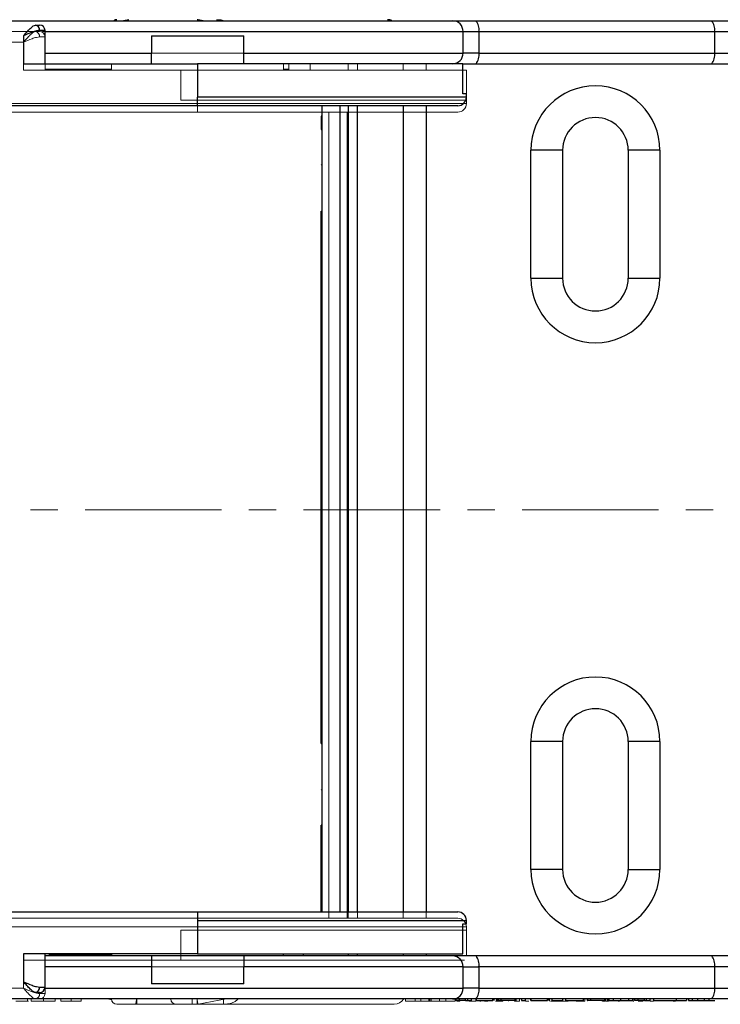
# Model space of a CAD drawing. Header units: millimetres. Extents: x 8853 to 11418, y 45 to 1005.
# Tile 173 of 256: x 10817 to 10882, y 263 to 355. Entities that reach past the tile are written whole.
import ezdxf

# ---------------------------------------------------------------- set-up
doc = ezdxf.new("R2010")
doc.units = ezdxf.units.MM
doc.linetypes.add('CENTERX2', pattern=[20.32, 12.7, -2.54, 2.54, -2.54])

msp = doc.modelspace()

# ---------------------------------------------------------------- linework, layer by layer
at = {"color": 7, "linetype": 'Continuous', "lineweight": 25}
for p, q in [((10827.172, 354.763), (10826.684, 354.671)), ((10833.608, 354.763), (10833.6, 354.728)), ((10834.095, 354.671), (10833.608, 354.763)), ((10857.271, 354.671), (10859.458, 354.671)), ((10859.458, 354.671), (10881.374, 354.671)), ((10819.376, 353.771), (10818.867, 353.771)), ((10819.376, 350.671), (10819.376, 353.771)), ((10819.376, 353.671), (10858.259, 353.671)), ((10858.259, 351.671), (10858.259, 353.671)), ((10858.259, 353.671), (10859.717, 353.671)), ((10859.717, 353.671), (10859.717, 351.671)), ((10859.717, 353.671), (10881.633, 353.671)), ((10881.633, 353.671), (10881.633, 351.671)), ((10881.633, 353.671), (10887.562, 353.671)), ((10817.376, 353.271), (10817.376, 350.671)), ((10829.262, 353.271), (10837.862, 353.271)), ((10829.262, 353.271), (10829.262, 351.671)), ((10837.862, 351.671), (10837.862, 353.271)), ((10819.376, 351.671), (10829.262, 351.671)), ((10837.862, 351.671), (10858.259, 351.671)), ((10859.717, 351.671), (10858.259, 351.671)), ((10859.717, 351.671), (10881.633, 351.671)), ((10881.633, 351.671), (10887.562, 351.671)), ((10817.376, 350.671), (10833.562, 350.671)), ((10833.562, 350.671), (10833.562, 347.571)), ((10858.24, 350.671), (10833.562, 350.671)), ((10858.24, 350.671), (10859.458, 350.671)), ((10858.24, 347.871), (10858.24, 350.671)), ((10859.458, 350.671), (10881.374, 350.671)), ((10833.562, 346.771), (10833.562, 347.571)), ((10858.562, 347.571), (10833.562, 347.571)), ((10858.562, 347.871), (10858.24, 347.871)), ((10858.562, 347.571), (10858.562, 347.871)), ((10833.562, 346.771), (10809.91, 346.771)), ((10845.12, 346.771), (10845.12, 271.771)), ((10846.82, 271.771), (10846.82, 346.771)), ((10847.562, 346.771), (10847.562, 271.771)), ((10848.441, 271.771), (10848.441, 346.771)), ((10852.683, 346.771), (10852.683, 271.771)), ((10854.805, 346.771), (10854.805, 271.771)), ((10845.07, 345.721), (10845.07, 344.556)), ((10845.07, 344.556), (10845.12, 344.556)), ((10864.562, 330.721), (10864.562, 342.621)), ((10867.512, 342.621), (10864.562, 342.621)), ((10867.512, 342.621), (10867.512, 330.721)), ((10873.612, 342.621), (10873.612, 330.721)), ((10876.562, 342.621), (10873.612, 342.621)), ((10876.562, 342.621), (10876.562, 330.721)), ((10845.07, 287.42), (10845.07, 336.972)), ((10845.07, 336.972), (10845.12, 336.972)), ((10864.562, 330.721), (10867.512, 330.721)), ((10873.612, 330.721), (10876.562, 330.721)), ((10845.07, 287.42), (10845.12, 287.42)), ((10864.562, 275.721), (10864.562, 287.621)), ((10867.512, 287.621), (10864.562, 287.621)), ((10867.512, 287.621), (10867.512, 275.721)), ((10876.562, 287.621), (10873.612, 287.621)), ((10873.612, 287.621), (10873.612, 275.721)), ((10876.562, 287.621), (10876.562, 275.721)), ((10845.07, 274.103), (10845.07, 279.837)), ((10845.12, 279.837), (10845.07, 279.837)), ((10867.512, 275.721), (10864.562, 275.721)), ((10873.612, 275.721), (10876.562, 275.721)), ((10845.07, 271.771), (10845.07, 274.103)), ((10815.424, 271.771), (10833.562, 271.771)), ((10833.562, 271.771), (10833.562, 270.971)), ((10833.562, 270.971), (10833.562, 267.871)), ((10833.562, 270.971), (10858.562, 270.971)), ((10858.24, 270.671), (10858.562, 270.671)), ((10858.24, 267.871), (10858.24, 270.671)), ((10858.562, 270.671), (10858.562, 270.971)), ((10833.562, 267.871), (10817.376, 267.871)), ((10817.376, 267.871), (10817.376, 265.271)), ((10819.376, 264.771), (10819.376, 267.871)), ((10829.262, 267.671), (10819.376, 267.671)), ((10819.755, 267.871), (10819.755, 267.671)), ((10825.562, 267.771), (10819.755, 267.771)), ((10825.562, 267.871), (10825.562, 267.671)), ((10837.862, 267.671), (10829.262, 267.671)), ((10833.562, 267.871), (10858.24, 267.871)), ((10857.271, 267.671), (10837.862, 267.671)), ((10841.562, 267.671), (10841.562, 267.871)), ((10843.403, 267.671), (10843.403, 267.871)), ((10847.562, 267.871), (10847.562, 267.671)), ((10848.441, 267.671), (10848.441, 267.871)), ((10852.683, 267.871), (10852.683, 267.671)), ((10854.805, 267.871), (10854.805, 267.671)), ((10859.458, 267.671), (10857.271, 267.671)), ((10881.374, 267.671), (10859.458, 267.671)), ((10829.262, 266.671), (10819.376, 266.671)), ((10829.262, 266.671), (10829.262, 265.071)), ((10837.862, 265.071), (10837.862, 266.671)), ((10858.259, 266.671), (10837.862, 266.671)), ((10858.259, 264.671), (10858.259, 266.671)), ((10858.259, 266.671), (10859.717, 266.671)), ((10859.717, 266.671), (10859.717, 264.671)), ((10881.633, 266.671), (10859.717, 266.671)), ((10881.633, 266.671), (10881.633, 264.671)), ((10887.562, 266.671), (10881.633, 266.671)), ((10818.867, 264.771), (10819.376, 264.771)), ((10837.862, 265.071), (10829.262, 265.071)), ((10819.366, 264.671), (10858.259, 264.671)), ((10859.717, 264.671), (10858.259, 264.671)), ((10859.717, 264.671), (10881.633, 264.671)), ((10881.633, 264.671), (10887.562, 264.671)), ((10857.271, 263.671), (10809.562, 263.671)), ((10859.458, 263.671), (10857.271, 263.671)), ((10857.567, 263.671), (10857.567, 263.521)), ((10857.567, 263.671), (10857.567, 263.521)), ((10857.879, 263.521), (10857.567, 263.521)), ((10857.879, 263.671), (10857.879, 263.521)), ((10858.491, 263.521), (10858.491, 263.671)), ((10858.657, 263.671), (10858.657, 263.521)), ((10858.657, 263.521), (10859.003, 263.521)), ((10859.003, 263.671), (10859.003, 263.521)), ((10859.439, 263.671), (10859.439, 263.521)), ((10881.374, 263.671), (10859.458, 263.671)), ((10859.471, 263.671), (10859.471, 263.521)), ((10861.021, 263.521), (10861.021, 263.671)), ((10861.149, 263.521), (10861.149, 263.671)), ((10861.467, 263.671), (10861.467, 263.521)), ((10861.467, 263.521), (10861.524, 263.521)), ((10861.524, 263.671), (10861.524, 263.521)), ((10861.777, 263.521), (10861.524, 263.521)), ((10861.777, 263.671), (10861.777, 263.521)), ((10863.076, 263.521), (10861.777, 263.521)), ((10863.076, 263.671), (10863.076, 263.521)), ((10863.198, 263.521), (10863.198, 263.671)), ((10863.675, 263.671), (10863.675, 263.521)), ((10863.675, 263.521), (10864.041, 263.521)), ((10864.041, 263.671), (10864.041, 263.521)), ((10864.511, 263.671), (10864.511, 263.521)), ((10864.543, 263.671), (10864.543, 263.521)), ((10866.092, 263.521), (10866.092, 263.671)), ((10866.22, 263.521), (10866.22, 263.671)), ((10866.502, 263.671), (10866.502, 263.521)), ((10866.502, 263.521), (10867.487, 263.521)), ((10867.487, 263.671), (10867.487, 263.521)), ((10867.775, 263.671), (10867.775, 263.521)), ((10867.775, 263.521), (10869.465, 263.521)), ((10869.465, 263.521), (10869.465, 263.671)), ((10869.782, 263.671), (10869.782, 263.521)), ((10869.782, 263.521), (10869.839, 263.521)), ((10869.839, 263.671), (10869.839, 263.521)), ((10870.092, 263.521), (10869.839, 263.521)), ((10870.092, 263.671), (10870.092, 263.521)), ((10871.391, 263.521), (10870.092, 263.521)), ((10871.391, 263.671), (10871.391, 263.521)), ((10871.514, 263.521), (10871.514, 263.671)), ((10871.675, 263.671), (10871.675, 263.521)), ((10871.675, 263.521), (10871.795, 263.521)), ((10871.795, 263.671), (10871.795, 263.521)), ((10871.795, 263.521), (10872.206, 263.521)), ((10872.206, 263.671), (10872.206, 263.521)), ((10872.89, 263.671), (10872.89, 263.521)), ((10873.622, 263.671), (10873.622, 263.521)), ((10873.622, 263.521), (10873.998, 263.521)), ((10873.998, 263.671), (10873.998, 263.521)), ((10873.998, 263.521), (10874.07, 263.521)), ((10874.07, 263.521), (10874.07, 263.671)), ((10874.197, 263.671), (10874.197, 263.521)), ((10874.197, 263.671), (10874.197, 263.521)), ((10874.509, 263.521), (10874.197, 263.521)), ((10874.509, 263.671), (10874.509, 263.521)), ((10875.122, 263.521), (10875.122, 263.671)), ((10875.287, 263.671), (10875.287, 263.521)), ((10875.287, 263.521), (10875.633, 263.521)), ((10875.633, 263.671), (10875.633, 263.521)), ((10876.002, 263.521), (10876.002, 263.671)), ((10876.002, 263.521), (10878.072, 263.521)), ((10878.072, 263.671), (10878.072, 263.521)), ((10878.072, 263.521), (10879.045, 263.521)), ((10879.045, 263.671), (10879.045, 263.521)), ((10879.204, 263.671), (10879.204, 263.521)), ((10879.204, 263.521), (10879.558, 263.521)), ((10879.558, 263.671), (10879.558, 263.521)), ((10880.066, 263.671), (10880.066, 263.521)), ((10880.681, 263.671), (10880.681, 263.521)), ((10880.681, 263.521), (10881.097, 263.521)), ((10881.097, 263.671), (10881.097, 263.521))]:
    msp.add_line(p, q, dxfattribs=at)
at = {"color": 7, "linetype": 'Continuous', "lineweight": 15}
for p, q in [((10857.271, 354.671), (10859.458, 354.671)), ((10859.458, 354.671), (10881.374, 354.671)), ((10818.495, 353.671), (10777.562, 353.671)), ((10819.134, 353.671), (10858.259, 353.671)), ((10858.259, 351.671), (10858.259, 353.671)), ((10858.259, 353.671), (10859.717, 353.671)), ((10859.717, 353.671), (10859.717, 351.671)), ((10859.717, 353.671), (10881.633, 353.671)), ((10777.562, 352.671), (10817.376, 352.671)), ((10817.376, 352.671), (10817.376, 350.071)), ((10819.376, 353.171), (10818.867, 353.171)), ((10819.376, 350.071), (10819.376, 353.171)), ((10819.376, 351.671), (10829.262, 351.671)), ((10829.262, 351.671), (10837.862, 351.671)), ((10837.862, 351.671), (10858.259, 351.671)), ((10859.717, 351.671), (10858.259, 351.671)), ((10859.717, 351.671), (10881.633, 351.671)), ((10817.376, 350.071), (10832, 350.071)), ((10819.376, 350.671), (10829.262, 350.671)), ((10819.376, 350.171), (10825.562, 350.171)), ((10819.855, 350.171), (10819.855, 350.071)), ((10825.562, 350.671), (10825.562, 350.071)), ((10832, 350.071), (10832, 347.271)), ((10858.561, 350.071), (10832, 350.071)), ((10837.862, 350.671), (10857.271, 350.671)), ((10841.562, 350.071), (10841.562, 350.671)), ((10841.562, 350.171), (10842.041, 350.171)), ((10842.041, 350.671), (10842.041, 350.071)), ((10844.041, 350.071), (10844.041, 350.671)), ((10847.562, 350.671), (10847.562, 350.071)), ((10848.441, 350.071), (10848.441, 350.671)), ((10852.683, 350.671), (10852.683, 350.071)), ((10854.805, 350.671), (10854.805, 350.071)), ((10857.271, 350.671), (10859.458, 350.671)), ((10858.561, 347.268), (10858.561, 350.071)), ((10859.458, 350.671), (10881.374, 350.671)), ((10832, 347.271), (10858.24, 347.271)), ((10833.562, 347.271), (10833.562, 346.971)), ((10858.562, 347.271), (10858.24, 347.271)), ((10858.562, 346.971), (10858.562, 347.275)), ((10833.562, 346.971), (10793.747, 346.971)), ((10833.562, 346.171), (10833.562, 346.971)), ((10858.562, 346.971), (10833.562, 346.971)), ((10833.562, 346.171), (10809.91, 346.171)), ((10845.758, 346.171), (10845.758, 271.171)), ((10847.458, 271.171), (10847.458, 346.171)), ((10847.562, 346.171), (10847.562, 271.171)), ((10848.441, 271.171), (10848.441, 346.171)), ((10852.683, 346.171), (10852.683, 271.171)), ((10854.805, 346.171), (10854.805, 271.171)), ((10864.562, 330.721), (10864.562, 342.621)), ((10867.512, 342.621), (10864.562, 342.621)), ((10867.512, 342.621), (10867.512, 330.721)), ((10873.612, 342.621), (10873.612, 330.721)), ((10876.562, 342.621), (10873.612, 342.621)), ((10876.562, 342.621), (10876.562, 330.721)), ((10864.562, 330.721), (10867.512, 330.721)), ((10873.612, 330.721), (10876.562, 330.721)), ((10864.562, 275.721), (10864.562, 287.621)), ((10867.512, 287.621), (10864.562, 287.621)), ((10867.512, 287.621), (10867.512, 275.721)), ((10876.562, 287.621), (10873.612, 287.621)), ((10873.612, 287.621), (10873.612, 275.721)), ((10876.562, 287.621), (10876.562, 275.721)), ((10867.512, 275.721), (10864.562, 275.721)), ((10873.612, 275.721), (10876.562, 275.721)), ((10815.374, 271.171), (10833.562, 271.171)), ((10833.562, 270.371), (10833.562, 271.171)), ((10793.747, 270.371), (10833.562, 270.371)), ((10833.562, 270.371), (10833.562, 270.071)), ((10833.562, 270.371), (10858.562, 270.371)), ((10858.562, 270.068), (10858.562, 270.371)), ((10832, 270.071), (10832, 267.271)), ((10858.24, 270.071), (10832, 270.071)), ((10858.24, 270.071), (10858.562, 270.071)), ((10858.561, 267.671), (10858.561, 270.075)), ((10859.458, 267.671), (10858.501, 267.671)), ((10881.374, 267.671), (10859.458, 267.671)), ((10817.376, 267.271), (10817.376, 264.671)), ((10832, 267.271), (10817.376, 267.271)), ((10819.376, 264.171), (10819.376, 267.271)), ((10829.262, 266.671), (10819.376, 266.671)), ((10837.862, 266.671), (10829.262, 266.671)), ((10832, 267.271), (10858.38, 267.271)), ((10858.259, 266.671), (10837.862, 266.671)), ((10858.259, 264.671), (10858.259, 266.671)), ((10858.259, 266.671), (10859.717, 266.671)), ((10859.717, 266.671), (10859.717, 264.671)), ((10881.633, 266.671), (10859.717, 266.671)), ((10817.376, 264.671), (10777.562, 264.671)), ((10818.867, 264.171), (10819.376, 264.171)), ((10819.376, 264.671), (10858.259, 264.671)), ((10859.717, 264.671), (10858.259, 264.671)), ((10859.717, 264.671), (10881.633, 264.671)), ((10777.562, 263.671), (10818.495, 263.671)), ((10817.706, 263.471), (10817.848, 263.471)), ((10817.75, 263.671), (10817.75, 263.471)), ((10818.082, 263.671), (10818.082, 263.471)), ((10819.236, 263.471), (10819.236, 263.671)), ((10857.271, 263.671), (10819.243, 263.671)), ((10820.325, 263.671), (10820.325, 263.471)), ((10820.836, 263.671), (10820.836, 263.471)), ((10821.799, 263.471), (10821.799, 263.671)), ((10822.721, 263.671), (10822.721, 263.471)), ((10825.188, 263.671), (10825.576, 263.599)), ((10833.072, 263.171), (10833.072, 263.671)), ((10833.072, 263.171), (10835.967, 263.171)), ((10833.608, 263.18), (10836.229, 263.671)), ((10835.967, 263.671), (10835.967, 263.171)), ((10852.9, 263.671), (10852.9, 263.471)), ((10852.9, 263.471), (10853.782, 263.471)), ((10853.782, 263.671), (10853.782, 263.471)), ((10853.782, 263.471), (10854.325, 263.471)), ((10854.325, 263.671), (10854.325, 263.471)), ((10854.325, 263.471), (10855.056, 263.471)), ((10855.056, 263.671), (10855.056, 263.471)), ((10855.166, 263.671), (10855.166, 263.471)), ((10855.299, 263.671), (10855.299, 263.471)), ((10855.299, 263.471), (10856.056, 263.471)), ((10856.056, 263.471), (10856.056, 263.671)), ((10856.056, 263.471), (10856.641, 263.471)), ((10856.641, 263.671), (10856.641, 263.471)), ((10856.641, 263.471), (10857.522, 263.471)), ((10859.458, 263.671), (10857.271, 263.671)), ((10857.522, 263.671), (10857.522, 263.471)), ((10857.567, 263.671), (10857.567, 263.521)), ((10857.567, 263.671), (10857.567, 263.521)), ((10857.879, 263.521), (10857.567, 263.521)), ((10857.674, 263.521), (10857.674, 263.471)), ((10857.879, 263.671), (10857.879, 263.521)), ((10857.941, 263.521), (10857.941, 263.471)), ((10858.491, 263.521), (10858.491, 263.671)), ((10858.657, 263.671), (10858.657, 263.521)), ((10858.657, 263.521), (10859.003, 263.521)), ((10858.83, 263.471), (10858.83, 263.521)), ((10859.003, 263.671), (10859.003, 263.521)), ((10859.439, 263.671), (10859.439, 263.521)), ((10881.374, 263.671), (10859.458, 263.671)), ((10859.471, 263.671), (10859.471, 263.521)), ((10859.917, 263.521), (10859.917, 263.471)), ((10860.248, 263.521), (10860.248, 263.471)), ((10861.021, 263.521), (10861.021, 263.671)), ((10861.149, 263.521), (10861.149, 263.671)), ((10861.261, 263.471), (10861.35, 263.471)), ((10861.35, 263.671), (10861.35, 263.471)), ((10861.467, 263.671), (10861.467, 263.521)), ((10861.467, 263.521), (10861.524, 263.521)), ((10861.505, 263.521), (10861.505, 263.471)), ((10861.505, 263.471), (10861.953, 263.471)), ((10861.524, 263.671), (10861.524, 263.521)), ((10861.777, 263.521), (10861.524, 263.521)), ((10861.777, 263.671), (10861.777, 263.521)), ((10863.076, 263.521), (10861.777, 263.521)), ((10861.953, 263.521), (10861.953, 263.471)), ((10862.492, 263.521), (10862.492, 263.471)), ((10863.047, 263.471), (10863.047, 263.521)), ((10863.047, 263.471), (10863.496, 263.471)), ((10863.076, 263.671), (10863.076, 263.521)), ((10863.198, 263.521), (10863.198, 263.671)), ((10863.496, 263.671), (10863.496, 263.471)), ((10863.675, 263.671), (10863.675, 263.521)), ((10863.675, 263.521), (10864.041, 263.521)), ((10864.041, 263.671), (10864.041, 263.521)), ((10864.052, 263.671), (10864.052, 263.471)), ((10864.511, 263.671), (10864.511, 263.521)), ((10864.543, 263.671), (10864.543, 263.521)), ((10865.206, 263.471), (10865.206, 263.521)), ((10866.092, 263.521), (10866.092, 263.671)), ((10866.22, 263.521), (10866.22, 263.671)), ((10866.295, 263.671), (10866.295, 263.471)), ((10866.368, 263.471), (10866.851, 263.471)), ((10866.502, 263.671), (10866.502, 263.521)), ((10866.502, 263.521), (10867.487, 263.521)), ((10866.851, 263.471), (10866.851, 263.521)), ((10866.851, 263.471), (10867.3, 263.471)), ((10867.3, 263.521), (10867.3, 263.471)), ((10867.3, 263.471), (10867.825, 263.471)), ((10867.487, 263.671), (10867.487, 263.521)), ((10867.775, 263.671), (10867.775, 263.521)), ((10867.775, 263.521), (10869.465, 263.521)), ((10867.855, 263.521), (10867.855, 263.471)), ((10867.855, 263.471), (10868.016, 263.471)), ((10868.016, 263.521), (10868.016, 263.471)), ((10869.465, 263.521), (10869.465, 263.671)), ((10869.583, 263.671), (10869.583, 263.471)), ((10869.782, 263.671), (10869.782, 263.521)), ((10869.782, 263.521), (10869.839, 263.521)), ((10869.839, 263.671), (10869.839, 263.521)), ((10870.092, 263.521), (10869.839, 263.521)), ((10870.092, 263.671), (10870.092, 263.521)), ((10871.391, 263.521), (10870.092, 263.521)), ((10871.176, 263.521), (10871.176, 263.471)), ((10871.232, 263.521), (10871.232, 263.471)), ((10871.232, 263.471), (10871.441, 263.471)), ((10871.391, 263.671), (10871.391, 263.521)), ((10871.514, 263.521), (10871.514, 263.671)), ((10871.675, 263.671), (10871.675, 263.521)), ((10871.675, 263.521), (10871.795, 263.521)), ((10871.775, 263.521), (10871.775, 263.471)), ((10871.795, 263.671), (10871.795, 263.521)), ((10871.795, 263.521), (10872.206, 263.521)), ((10872.206, 263.671), (10872.206, 263.521)), ((10872.663, 263.471), (10872.663, 263.521)), ((10872.663, 263.471), (10872.79, 263.471)), ((10872.89, 263.671), (10872.89, 263.521)), ((10873.622, 263.671), (10873.622, 263.521)), ((10873.622, 263.521), (10873.998, 263.521)), ((10873.75, 263.521), (10873.75, 263.471)), ((10873.998, 263.671), (10873.998, 263.521)), ((10873.998, 263.521), (10874.07, 263.521)), ((10874.07, 263.521), (10874.07, 263.671)), ((10874.082, 263.671), (10874.082, 263.471)), ((10874.082, 263.471), (10874.133, 263.471)), ((10874.197, 263.671), (10874.197, 263.521)), ((10874.197, 263.671), (10874.197, 263.521)), ((10874.509, 263.521), (10874.197, 263.521)), ((10874.509, 263.671), (10874.509, 263.521)), ((10875.122, 263.521), (10875.122, 263.671)), ((10875.287, 263.671), (10875.287, 263.521)), ((10875.287, 263.521), (10875.633, 263.521)), ((10875.633, 263.671), (10875.633, 263.521)), ((10876.002, 263.521), (10876.002, 263.671)), ((10876.002, 263.521), (10878.072, 263.521)), ((10876.325, 263.521), (10876.325, 263.471)), ((10876.836, 263.521), (10876.836, 263.471)), ((10877.799, 263.471), (10877.799, 263.521)), ((10877.799, 263.471), (10877.998, 263.471)), ((10878.072, 263.671), (10878.072, 263.521)), ((10878.072, 263.521), (10879.045, 263.521)), ((10878.721, 263.521), (10878.721, 263.471)), ((10879.045, 263.671), (10879.045, 263.521)), ((10879.204, 263.671), (10879.204, 263.521)), ((10879.204, 263.521), (10879.558, 263.521)), ((10879.558, 263.671), (10879.558, 263.521))]:
    msp.add_line(p, q, dxfattribs=at)
at = {"color": 1, "linetype": 'CENTERX2', "lineweight": 13}
msp.add_line((11242.199, 309.171), (10571.259, 309.171), dxfattribs=at)
at = {"color": 7, "linetype": 'Continuous', "lineweight": 25, "flags": 128}
for points in [[(10845.07, 341.296), (10845.089, 341.276), (10845.12, 341.263)], [(10845.07, 283.096), (10845.089, 283.117), (10845.12, 283.13)]]:
    msp.add_lwpolyline(points, dxfattribs=at)
at = {"color": 7, "linetype": 'Continuous', "lineweight": 25}
for centre, radius, start, end in [((10826.062, 354.271), 0.5, 90, 125.27887), ((10833.515, 354.271), 0.5, 79.38034, 90), ((10851.218, 353.771), 1, 65.7621, 90), ((10857.265, 353.677), 0.994, 359.65247, 89.6482), ((10858.557, 353.905), 1.183, 348.63095, 40.39069), ((10880.472, 353.905), 1.183, 348.63095, 40.39069), ((10818.42, 353.827), 0.451, 352.91865, 80.4798), ((10818.876, 353.771), 0.5, 0, 90), ((10857.265, 351.665), 0.994, 270.3518, 0.34753), ((10858.557, 351.438), 1.183, 319.60931, 11.36905), ((10880.472, 351.438), 1.183, 319.60931, 11.36905), ((10870.562, 342.621), 6, 0, 180), ((10857.762, 347.571), 0.8, 270, 0), ((10845.57, 345.721), 0.5, 154.15807, 180), ((10870.562, 342.621), 3.05, 0, 180), ((10870.562, 330.721), 6, 180, 0), ((10870.562, 330.721), 3.05, 180, 0), ((10870.562, 287.621), 6, 0, 180), ((10870.562, 287.621), 3.05, 0, 180), ((10870.562, 275.721), 6, 180, 0), ((10870.562, 275.721), 3.05, 180, 0), ((10857.762, 270.971), 0.8, 0, 90), ((10857.265, 266.677), 0.994, 359.65247, 89.6482), ((10858.557, 266.905), 1.183, 348.63095, 40.39069), ((10880.472, 266.905), 1.183, 348.63095, 40.39069), ((10818.42, 264.716), 0.451, 279.5202, 7.08135), ((10818.876, 264.771), 0.5, 270, 0), ((10857.265, 264.665), 0.994, 270.3518, 0.34753), ((10858.557, 264.438), 1.183, 319.60931, 11.36905), ((10880.472, 264.438), 1.183, 319.60931, 11.36905)]:
    msp.add_arc(centre, radius, start, end, dxfattribs=at)
at = {"color": 7, "linetype": 'Continuous', "lineweight": 15}
for centre, radius, start, end in [((10857.265, 353.677), 0.994, 359.65247, 89.6482), ((10858.557, 353.905), 1.183, 348.63095, 40.39069), ((10818.42, 353.227), 0.451, 352.91865, 80.4798), ((10818.876, 353.171), 0.5, 0, 90), ((10857.265, 351.665), 0.994, 270.3518, 0.34753), ((10858.557, 351.438), 1.183, 319.60931, 11.36905), ((10870.562, 342.621), 6, 0, 180), ((10857.762, 346.971), 0.8, 270, 0), ((10870.562, 342.621), 3.05, 0, 180), ((10870.562, 330.721), 6, 180, 0), ((10870.562, 330.721), 3.05, 180, 0), ((10870.562, 287.621), 6, 0, 180), ((10870.562, 287.621), 3.05, 0, 180), ((10870.562, 275.721), 6, 180, 0), ((10870.562, 275.721), 3.05, 180, 0), ((10857.762, 270.371), 0.8, 0, 90), ((10858.557, 266.905), 1.183, 348.63095, 40.39069), ((10857.251, 266.672), 1.007, 359.956, 36.49633), ((10818.42, 264.116), 0.451, 279.5202, 7.08135), ((10818.876, 264.171), 0.5, 270, 0), ((10857.265, 264.665), 0.994, 270.3518, 0.34753), ((10858.557, 264.438), 1.183, 319.60931, 11.36905), ((10826.062, 263.671), 0.5, 180, 270), ((10807.728, 263.546), 20.177, 358.93505, 0.35495), ((10831.572, 263.671), 0.5, 180, 270), ((10853.689, 263.546), 20.177, 179.64505, 181.06495), ((10833.515, 263.671), 0.5, 270, 280.61966), ((10851.855, 264.171), 1, 270, 329.31685)]:
    msp.add_arc(centre, radius, start, end, dxfattribs=at)
at = {"color": 7, "linetype": 'Continuous', "lineweight": 25}
msp.add_ellipse((10846.07, 274.103), major_axis=(1, 0), ratio=0.466308, start_param=2.824032, end_param=3.141593, dxfattribs=at)
at = {"color": 7, "linetype": 'Continuous', "lineweight": 15}
for points, knots in [([(10809.562, 354.671), (10809.635, 354.671), (10809.786, 354.671), (10811.029, 354.671), (10813.066, 354.671), (10815.917, 354.671), (10819.417, 354.671), (10823.352, 354.671), (10827.488, 354.671), (10831.704, 354.671), (10836, 354.671), (10840.362, 354.671), (10844.634, 354.671), (10848.565, 354.671), (10851.927, 354.671), (10854.537, 354.671), (10856.393, 354.671), (10856.983, 354.671), (10857.271, 354.671)], [0, 0, 0, 0, 0.059601, 0.121983, 0.186388, 0.251844, 0.316954, 0.380718, 0.441799, 0.500077, 0.558989, 0.621006, 0.685287, 0.750615, 0.815914, 0.879786, 0.94138, 1, 1, 1, 1]), ([(10817.376, 352.671), (10817.483, 352.794), (10817.694, 353.039), (10818.004, 353.369), (10818.283, 353.619), (10818.427, 353.654), (10818.495, 353.671)], [0, 0, 0, 0, 0.2515188, 0.5017844, 0.7656323, 1, 1, 1, 1]), ([(10818.867, 353.171), (10818.772, 353.161), (10818.563, 353.14), (10818.064, 352.968), (10817.646, 352.788), (10817.376, 352.671)], [0, 0, 0, 0, 0.227067, 0.501595, 1, 1, 1, 1]), ([(10829.262, 351.671), (10829.262, 351.542), (10829.262, 351.346), (10829.262, 351.113), (10829.262, 350.92), (10829.261, 350.775), (10829.262, 350.686), (10829.262, 350.676), (10829.262, 350.671)], [0, 0, 0, 0, 0.243585, 0.370293, 0.500041, 0.718536, 0.851503, 1, 1, 1, 1]), ([(10837.862, 351.671), (10837.862, 351.542), (10837.862, 351.346), (10837.862, 351.114), (10837.862, 350.92), (10837.863, 350.775), (10837.862, 350.686), (10837.862, 350.676), (10837.862, 350.671)], [0, 0, 0, 0, 0.243378, 0.369967, 0.499586, 0.71828, 0.851368, 1, 1, 1, 1]), ([(10857.762, 346.171), (10857.684, 346.171), (10857.523, 346.171), (10856.406, 346.171), (10855.088, 346.171), (10853.424, 346.171), (10850.796, 346.171), (10847.559, 346.171), (10844.713, 346.171), (10841.804, 346.171), (10838.078, 346.171), (10835.038, 346.171), (10833.562, 346.171)], [0, 0, 0, 0, 0.116478, 0.239932, 0.304301, 0.368684, 0.5, 0.631316, 0.695685, 0.760068, 0.883522, 1, 1, 1, 1]), ([(10833.562, 271.171), (10835.038, 271.171), (10838.078, 271.171), (10841.804, 271.171), (10844.713, 271.171), (10847.559, 271.171), (10850.796, 271.171), (10853.424, 271.171), (10855.088, 271.171), (10856.406, 271.171), (10857.523, 271.171), (10857.684, 271.171), (10857.762, 271.171)], [0, 0, 0, 0, 0.116478, 0.239932, 0.304301, 0.368684, 0.5, 0.631316, 0.695685, 0.760068, 0.883522, 1, 1, 1, 1]), ([(10829.262, 267.271), (10829.262, 267.256), (10829.262, 267.19), (10829.262, 266.994), (10829.262, 266.799), (10829.262, 266.671)], [0, 0, 0, 0, 0.094782, 0.404529, 1, 1, 1, 1]), ([(10837.862, 266.671), (10837.862, 266.799), (10837.862, 266.994), (10837.862, 267.19), (10837.862, 267.256), (10837.862, 267.271)], [0, 0, 0, 0, 0.595467, 0.905216, 1, 1, 1, 1]), ([(10817.376, 264.671), (10817.646, 264.555), (10818.064, 264.374), (10818.563, 264.203), (10818.772, 264.181), (10818.867, 264.171)], [0, 0, 0, 0, 0.498405, 0.772925, 1, 1, 1, 1]), ([(10818.495, 263.671), (10818.427, 263.688), (10818.283, 263.724), (10818.004, 263.974), (10817.694, 264.304), (10817.483, 264.549), (10817.376, 264.671)], [0, 0, 0, 0, 0.234359, 0.498216, 0.748481, 1, 1, 1, 1]), ([(10816.663, 263.471), (10816.799, 263.471), (10817.045, 263.471), (10817.364, 263.471), (10817.591, 263.471), (10817.714, 263.471), (10817.74, 263.471), (10817.75, 263.471)], [0, 0, 0, 0, 0.2483792, 0.4510276, 0.6537324, 0.857674, 1, 1, 1, 1]), ([(10818.082, 263.471), (10818.095, 263.471), (10818.121, 263.471), (10818.348, 263.471), (10818.649, 263.471), (10818.959, 263.471), (10819.16, 263.471), (10819.236, 263.471)], [0, 0, 0, 0, 0.228572, 0.459007, 0.660095, 0.870765, 1, 1, 1, 1]), ([(10819.236, 263.471), (10819.372, 263.471), (10819.623, 263.471), (10819.946, 263.471), (10820.178, 263.471), (10820.293, 263.471), (10820.317, 263.471), (10820.325, 263.471)], [0, 0, 0, 0, 0.249595, 0.46063, 0.671469, 0.886859, 1, 1, 1, 1]), ([(10820.836, 263.471), (10820.839, 263.471), (10820.846, 263.471), (10820.948, 263.471), (10821.153, 263.471), (10821.406, 263.471), (10821.632, 263.471), (10821.774, 263.471), (10821.799, 263.471)], [0, 0, 0, 0, 0.230985, 0.464973, 0.609952, 0.754605, 0.955682, 1, 1, 1, 1]), ([(10821.799, 263.471), (10821.935, 263.471), (10822.157, 263.471), (10822.43, 263.471), (10822.609, 263.471), (10822.712, 263.471), (10822.718, 263.471), (10822.721, 263.471)], [0, 0, 0, 0, 0.257051, 0.4188059, 0.5813296, 0.7801411, 1, 1, 1, 1]), ([(10826.062, 263.171), (10826.161, 263.171), (10826.314, 263.171), (10827.243, 263.171), (10828.203, 263.171), (10829.396, 263.171), (10831.131, 263.171), (10832.576, 263.171), (10833.515, 263.171)], [0, 0, 0, 0, 0.239542, 0.368416, 0.5, 0.631584, 0.760458, 1, 1, 1, 1]), ([(10827.809, 263.18), (10827.811, 263.186), (10827.814, 263.197), (10827.826, 263.258), (10827.84, 263.333), (10827.86, 263.433), (10827.883, 263.555), (10827.897, 263.63), (10827.905, 263.671)], [0, 0, 0, 0, 0.24166, 0.368694, 0.499829, 0.705384, 0.84166, 1, 1, 1, 1]), ([(10833.512, 263.671), (10833.52, 263.63), (10833.534, 263.555), (10833.557, 263.433), (10833.577, 263.333), (10833.591, 263.258), (10833.603, 263.197), (10833.606, 263.186), (10833.608, 263.18)], [0, 0, 0, 0, 0.158364, 0.294648, 0.500171, 0.631321, 0.75836, 1, 1, 1, 1]), ([(10837.332, 263.671), (10837.282, 263.62), (10837.168, 263.503), (10836.881, 263.336), (10836.472, 263.198), (10836.136, 263.18), (10835.967, 263.171)], [0, 0, 0, 0, 0.140761, 0.322076, 0.659839, 1, 1, 1, 1]), ([(10835.967, 263.171), (10837.056, 263.171), (10839.274, 263.171), (10842.342, 263.171), (10845.152, 263.171), (10847.566, 263.171), (10849.496, 263.171), (10850.865, 263.171), (10851.703, 263.171), (10851.805, 263.171), (10851.855, 263.171)], [0, 0, 0, 0, 0.119843, 0.244, 0.371208, 0.5, 0.628792, 0.756, 0.880157, 1, 1, 1, 1]), ([(10855.056, 263.471), (10855.065, 263.471), (10855.084, 263.471), (10855.111, 263.471), (10855.134, 263.471), (10855.153, 263.471), (10855.162, 263.471), (10855.166, 263.471)], [0, 0, 0, 0, 0.249998, 0.499996, 0.75, 0.874999, 1, 1, 1, 1]), ([(10855.166, 263.471), (10855.175, 263.471), (10855.193, 263.471), (10855.225, 263.471), (10855.26, 263.471), (10855.286, 263.471), (10855.299, 263.471)], [0, 0, 0, 0, 0.209513, 0.419031, 0.709515, 1, 1, 1, 1]), ([(10857.941, 263.471), (10857.903, 263.471), (10857.825, 263.471), (10857.743, 263.471), (10857.692, 263.471), (10857.676, 263.471), (10857.674, 263.471), (10857.674, 263.471)], [0, 0, 0, 0, 0.228036, 0.461347, 0.689746, 0.923403, 1, 1, 1, 1]), ([(10858.491, 263.521), (10858.458, 263.521), (10858.392, 263.521), (10858.269, 263.521), (10858.148, 263.521), (10858.044, 263.521), (10857.962, 263.521), (10857.928, 263.521), (10857.91, 263.521), (10857.902, 263.521), (10857.896, 263.521), (10857.892, 263.521), (10857.889, 263.521), (10857.887, 263.521), (10857.885, 263.521), (10857.883, 263.521), (10857.882, 263.521), (10857.881, 263.521), (10857.88, 263.521), (10857.879, 263.521), (10857.879, 263.521)], [0, 0, 0, 0, 0.109177, 0.218957, 0.351314, 0.453069, 0.554678, 0.69302, 0.73039, 0.767757, 0.805121, 0.842483, 0.861163, 0.879843, 0.898522, 0.917202, 0.935882, 0.954561, 0.973241, 1, 1, 1, 1]), ([(10858.491, 263.521), (10858.52, 263.521), (10858.577, 263.521), (10858.649, 263.521), (10858.661, 263.521), (10858.659, 263.521), (10858.657, 263.521)], [0, 0, 0, 0, 0.10007, 0.199297, 0.461327, 1, 1, 1, 1]), ([(10858.83, 263.471), (10858.967, 263.471), (10859.18, 263.471), (10859.36, 263.471), (10859.424, 263.471)], [0, 0, 0, 0, 0.646154, 1, 1, 1, 1]), ([(10859.471, 263.521), (10859.493, 263.521), (10859.535, 263.521), (10859.687, 263.521), (10859.895, 263.521), (10860.127, 263.521), (10860.383, 263.521), (10860.636, 263.521), (10860.845, 263.521), (10860.97, 263.521), (10861.029, 263.521), (10861.016, 263.521), (10861.014, 263.521)], [0, 0, 0, 0, 0.124898, 0.250837, 0.3495, 0.448348, 0.54637, 0.663723, 0.770727, 0.870381, 0.976947, 1, 1, 1, 1]), ([(10859.808, 263.471), (10859.833, 263.471), (10859.894, 263.471), (10859.909, 263.471), (10859.917, 263.471)], [0, 0, 0, 0, 0.4235543, 1, 1, 1, 1]), ([(10860.248, 263.471), (10860.336, 263.471), (10860.445, 263.471), (10860.528, 263.471), (10860.544, 263.471)], [0, 0, 0, 0, 0.804016, 1, 1, 1, 1]), ([(10861.35, 263.471), (10861.367, 263.471), (10861.401, 263.471), (10861.436, 263.471), (10861.461, 263.471), (10861.48, 263.471), (10861.494, 263.471), (10861.501, 263.471), (10861.505, 263.471)], [0, 0, 0, 0, 0.2071281, 0.4145788, 0.5606565, 0.706858, 0.8533975, 1, 1, 1, 1]), ([(10863.164, 263.521), (10863.165, 263.521), (10863.205, 263.521), (10863.195, 263.521), (10863.185, 263.521)], [0, 0, 0, 0, 0.013048, 1, 1, 1, 1]), ([(10864.052, 263.471), (10864.066, 263.471), (10864.096, 263.471), (10864.242, 263.471), (10864.356, 263.471), (10864.363, 263.471)], [0, 0, 0, 0, 0.48338, 0.970698, 1, 1, 1, 1]), ([(10864.543, 263.521), (10864.564, 263.521), (10864.606, 263.521), (10864.758, 263.521), (10864.967, 263.521), (10865.198, 263.521), (10865.455, 263.521), (10865.707, 263.521), (10865.916, 263.521), (10866.041, 263.521), (10866.1, 263.521), (10866.087, 263.521), (10866.085, 263.521)], [0, 0, 0, 0, 0.124898, 0.250837, 0.3495, 0.448348, 0.54637, 0.663723, 0.770727, 0.870381, 0.976947, 1, 1, 1, 1]), ([(10868.761, 263.471), (10868.822, 263.471), (10868.945, 263.471), (10869.11, 263.471), (10869.249, 263.471), (10869.359, 263.471), (10869.471, 263.471), (10869.545, 263.471), (10869.583, 263.471)], [0, 0, 0, 0, 0.236029, 0.474761, 0.60501, 0.7357, 0.867655, 1, 1, 1, 1]), ([(10871.479, 263.521), (10871.48, 263.521), (10871.52, 263.521), (10871.51, 263.521), (10871.5, 263.521)], [0, 0, 0, 0, 0.013048, 1, 1, 1, 1]), ([(10871.775, 263.471), (10871.736, 263.471), (10871.658, 263.471), (10871.577, 263.471), (10871.526, 263.471), (10871.509, 263.471), (10871.507, 263.471), (10871.507, 263.471)], [0, 0, 0, 0, 0.228036, 0.461347, 0.689746, 0.923403, 1, 1, 1, 1]), ([(10872.206, 263.521), (10872.213, 263.521), (10872.226, 263.521), (10872.246, 263.521), (10872.262, 263.521), (10872.278, 263.521), (10872.292, 263.521), (10872.308, 263.521), (10872.321, 263.521), (10872.337, 263.521), (10872.351, 263.521), (10872.367, 263.521), (10872.38, 263.521), (10872.396, 263.521), (10872.409, 263.521), (10872.426, 263.521), (10872.439, 263.521), (10872.455, 263.521), (10872.468, 263.521), (10872.485, 263.521), (10872.498, 263.521), (10872.514, 263.521), (10872.527, 263.521), (10872.544, 263.521), (10872.557, 263.521), (10872.573, 263.521), (10872.586, 263.521), (10872.603, 263.521), (10872.616, 263.521), (10872.632, 263.521), (10872.645, 263.521), (10872.662, 263.521), (10872.678, 263.521), (10872.694, 263.521), (10872.711, 263.521), (10872.727, 263.521), (10872.743, 263.521), (10872.759, 263.521), (10872.772, 263.521), (10872.787, 263.521), (10872.809, 263.521), (10872.834, 263.521), (10872.855, 263.521), (10872.866, 263.521), (10872.877, 263.521), (10872.885, 263.521), (10872.89, 263.521)], [0, 0, 0, 0, 0.028234, 0.056468, 0.084701, 0.098818, 0.127052, 0.141169, 0.169403, 0.18352, 0.211753, 0.22587, 0.254104, 0.268221, 0.296455, 0.310572, 0.338806, 0.352922, 0.381156, 0.395273, 0.423507, 0.437624, 0.465858, 0.479974, 0.508208, 0.522325, 0.550559, 0.564676, 0.59291, 0.607027, 0.63526, 0.649377, 0.677611, 0.705845, 0.719962, 0.748196, 0.776429, 0.790546, 0.81878, 0.832897, 0.861131, 0.917601, 0.945835, 0.959952, 0.974069, 1, 1, 1, 1]), ([(10872.89, 263.521), (10872.915, 263.521), (10872.963, 263.521), (10873.062, 263.521), (10873.188, 263.521), (10873.333, 263.521), (10873.477, 263.521), (10873.574, 263.521), (10873.622, 263.521)], [0, 0, 0, 0, 0.1108676, 0.2219319, 0.4164527, 0.6109719, 0.8054859, 1, 1, 1, 1]), ([(10875.122, 263.521), (10875.089, 263.521), (10875.023, 263.521), (10874.899, 263.521), (10874.778, 263.521), (10874.674, 263.521), (10874.592, 263.521), (10874.558, 263.521), (10874.54, 263.521), (10874.533, 263.521), (10874.526, 263.521), (10874.522, 263.521), (10874.519, 263.521), (10874.517, 263.521), (10874.515, 263.521), (10874.514, 263.521), (10874.512, 263.521), (10874.511, 263.521), (10874.51, 263.521), (10874.509, 263.521), (10874.509, 263.521)], [0, 0, 0, 0, 0.109177, 0.218957, 0.351314, 0.453069, 0.554678, 0.69302, 0.73039, 0.767757, 0.805121, 0.842483, 0.861163, 0.879843, 0.898522, 0.917202, 0.935882, 0.954561, 0.973241, 1, 1, 1, 1]), ([(10874.53, 263.471), (10874.571, 263.471), (10874.702, 263.471), (10874.875, 263.471), (10874.995, 263.471)], [0, 0, 0, 0, 0.304475, 1, 1, 1, 1]), ([(10875.122, 263.521), (10875.15, 263.521), (10875.207, 263.521), (10875.279, 263.521), (10875.291, 263.521), (10875.289, 263.521), (10875.287, 263.521)], [0, 0, 0, 0, 0.10007, 0.199297, 0.461327, 1, 1, 1, 1]), ([(10875.643, 263.471), (10875.751, 263.471), (10875.866, 263.471), (10875.944, 263.471), (10875.949, 263.471)], [0, 0, 0, 0, 0.933298, 1, 1, 1, 1]), ([(10879.558, 263.521), (10879.578, 263.521), (10879.637, 263.521), (10879.737, 263.521), (10879.852, 263.521), (10879.971, 263.521), (10880.034, 263.521), (10880.066, 263.521)], [0, 0, 0, 0, 0.114077, 0.342231, 0.570385, 0.785162, 1, 1, 1, 1])]:
    msp.add_open_spline(points, degree=3, knots=knots, dxfattribs=at)
at = {"color": 7, "linetype": 'Continuous', "lineweight": 25}
for points, knots in [([(10809.562, 354.671), (10809.635, 354.671), (10809.786, 354.671), (10811.029, 354.671), (10813.066, 354.671), (10815.917, 354.671), (10819.417, 354.671), (10823.352, 354.671), (10827.488, 354.671), (10831.704, 354.671), (10836, 354.671), (10840.362, 354.671), (10844.634, 354.671), (10848.565, 354.671), (10851.927, 354.671), (10854.537, 354.671), (10856.393, 354.671), (10856.983, 354.671), (10857.271, 354.671)], [0, 0, 0, 0, 0.059601, 0.121983, 0.186388, 0.251844, 0.316954, 0.380718, 0.441799, 0.500077, 0.558989, 0.621006, 0.685287, 0.750615, 0.815914, 0.879786, 0.94138, 1, 1, 1, 1]), ([(10835.329, 354.771), (10835.5, 354.769), (10835.724, 354.766), (10835.933, 354.69), (10835.983, 354.671)], [0, 0, 0, 0, 0.761612, 1, 1, 1, 1]), ([(10881.374, 354.671), (10882.074, 354.671), (10883.513, 354.671), (10885.21, 354.671), (10886.352, 354.671), (10886.493, 354.671), (10886.562, 354.671)], [0, 0, 0, 0, 0.243185, 0.5, 0.756815, 1, 1, 1, 1]), ([(10817.376, 353.271), (10817.483, 353.394), (10817.694, 353.639), (10818.004, 353.969), (10818.283, 354.219), (10818.427, 354.254), (10818.495, 354.271)], [0, 0, 0, 0, 0.251519, 0.501784, 0.765632, 1, 1, 1, 1]), ([(10818.867, 353.771), (10818.772, 353.761), (10818.563, 353.74), (10818.064, 353.568), (10817.646, 353.388), (10817.376, 353.271)], [0, 0, 0, 0, 0.227067, 0.501595, 1, 1, 1, 1]), ([(10829.262, 350.671), (10829.262, 350.683), (10829.262, 350.705), (10829.262, 350.882), (10829.262, 351.141), (10829.262, 351.421), (10829.262, 351.603), (10829.262, 351.671)], [0, 0, 0, 0, 0.2190186, 0.4380994, 0.6553985, 0.8694237, 1, 1, 1, 1]), ([(10837.862, 350.671), (10837.862, 350.683), (10837.862, 350.705), (10837.862, 350.882), (10837.862, 351.141), (10837.862, 351.421), (10837.862, 351.603), (10837.862, 351.671)], [0, 0, 0, 0, 0.2190186, 0.4380994, 0.6553985, 0.8694237, 1, 1, 1, 1]), ([(10881.374, 350.671), (10882.073, 350.671), (10883.51, 350.671), (10884.645, 350.671), (10885.152, 350.671), (10885.621, 350.671), (10886.155, 350.671), (10886.42, 350.671), (10886.506, 350.671), (10886.55, 350.671), (10886.558, 350.671), (10886.562, 350.671)], [0, 0, 0, 0, 0.242913, 0.49944, 0.501269, 0.517474, 0.756204, 0.878037, 0.884243, 0.938823, 1, 1, 1, 1]), ([(10857.762, 346.771), (10857.684, 346.771), (10857.523, 346.771), (10856.406, 346.771), (10855.088, 346.771), (10853.424, 346.771), (10850.796, 346.771), (10847.559, 346.771), (10844.713, 346.771), (10841.804, 346.771), (10838.078, 346.771), (10835.038, 346.771), (10833.562, 346.771)], [0, 0, 0, 0, 0.116478, 0.239932, 0.304301, 0.368684, 0.5, 0.631316, 0.695685, 0.760068, 0.883522, 1, 1, 1, 1]), ([(10833.562, 271.771), (10835.038, 271.771), (10838.078, 271.771), (10841.804, 271.771), (10844.713, 271.771), (10847.559, 271.771), (10850.796, 271.771), (10853.424, 271.771), (10855.088, 271.771), (10856.406, 271.771), (10857.523, 271.771), (10857.684, 271.771), (10857.762, 271.771)], [0, 0, 0, 0, 0.116478, 0.239932, 0.304301, 0.368684, 0.5, 0.631316, 0.695685, 0.760068, 0.883522, 1, 1, 1, 1]), ([(10829.262, 267.671), (10829.262, 267.66), (10829.262, 267.637), (10829.262, 267.461), (10829.262, 267.201), (10829.262, 266.921), (10829.262, 266.74), (10829.262, 266.671)], [0, 0, 0, 0, 0.219019, 0.438099, 0.655399, 0.869424, 1, 1, 1, 1]), ([(10837.862, 267.671), (10837.862, 267.66), (10837.862, 267.637), (10837.862, 267.461), (10837.862, 267.201), (10837.862, 266.921), (10837.862, 266.74), (10837.862, 266.671)], [0, 0, 0, 0, 0.219019, 0.438099, 0.655399, 0.869424, 1, 1, 1, 1]), ([(10886.562, 267.671), (10886.494, 267.671), (10886.354, 267.671), (10885.589, 267.671), (10885.079, 267.671), (10884.596, 267.671), (10883.727, 267.671), (10882.744, 267.671), (10882.236, 267.671), (10881.891, 267.671), (10881.553, 267.671), (10881.374, 267.671)], [0, 0, 0, 0, 0.242913, 0.49944, 0.501269, 0.517474, 0.756204, 0.878037, 0.884243, 0.938823, 1, 1, 1, 1]), ([(10817.376, 265.271), (10817.646, 265.155), (10818.064, 264.974), (10818.563, 264.803), (10818.772, 264.781), (10818.867, 264.771)], [0, 0, 0, 0, 0.498405, 0.772925, 1, 1, 1, 1]), ([(10818.495, 264.271), (10818.427, 264.288), (10818.283, 264.324), (10818.004, 264.574), (10817.694, 264.904), (10817.483, 265.149), (10817.376, 265.271)], [0, 0, 0, 0, 0.2343588, 0.4982155, 0.7484812, 1, 1, 1, 1]), ([(10858.491, 263.521), (10858.458, 263.521), (10858.392, 263.521), (10858.269, 263.521), (10858.148, 263.521), (10858.044, 263.521), (10857.962, 263.521), (10857.928, 263.521), (10857.91, 263.521), (10857.902, 263.521), (10857.896, 263.521), (10857.892, 263.521), (10857.889, 263.521), (10857.887, 263.521), (10857.885, 263.521), (10857.883, 263.521), (10857.882, 263.521), (10857.881, 263.521), (10857.88, 263.521), (10857.879, 263.521), (10857.879, 263.521)], [0, 0, 0, 0, 0.109177, 0.218957, 0.351314, 0.453069, 0.554678, 0.69302, 0.73039, 0.767757, 0.805121, 0.842483, 0.861163, 0.879843, 0.898522, 0.917202, 0.935882, 0.954561, 0.973241, 1, 1, 1, 1]), ([(10858.491, 263.521), (10858.52, 263.521), (10858.577, 263.521), (10858.649, 263.521), (10858.661, 263.521), (10858.659, 263.521), (10858.657, 263.521)], [0, 0, 0, 0, 0.10007, 0.199297, 0.461327, 1, 1, 1, 1]), ([(10859.471, 263.521), (10859.493, 263.521), (10859.535, 263.521), (10859.687, 263.521), (10859.895, 263.521), (10860.127, 263.521), (10860.383, 263.521), (10860.636, 263.521), (10860.845, 263.521), (10860.97, 263.521), (10861.029, 263.521), (10861.016, 263.521), (10861.014, 263.521)], [0, 0, 0, 0, 0.124898, 0.250837, 0.3495, 0.448348, 0.54637, 0.663723, 0.770727, 0.870381, 0.976947, 1, 1, 1, 1]), ([(10863.164, 263.521), (10863.165, 263.521), (10863.205, 263.521), (10863.195, 263.521), (10863.185, 263.521)], [0, 0, 0, 0, 0.013048, 1, 1, 1, 1]), ([(10864.543, 263.521), (10864.564, 263.521), (10864.606, 263.521), (10864.758, 263.521), (10864.967, 263.521), (10865.198, 263.521), (10865.455, 263.521), (10865.707, 263.521), (10865.916, 263.521), (10866.041, 263.521), (10866.1, 263.521), (10866.087, 263.521), (10866.085, 263.521)], [0, 0, 0, 0, 0.124898, 0.250837, 0.3495, 0.448348, 0.54637, 0.663723, 0.770727, 0.870381, 0.976947, 1, 1, 1, 1]), ([(10871.479, 263.521), (10871.48, 263.521), (10871.52, 263.521), (10871.51, 263.521), (10871.5, 263.521)], [0, 0, 0, 0, 0.013048, 1, 1, 1, 1]), ([(10872.206, 263.521), (10872.213, 263.521), (10872.226, 263.521), (10872.246, 263.521), (10872.262, 263.521), (10872.278, 263.521), (10872.292, 263.521), (10872.308, 263.521), (10872.321, 263.521), (10872.337, 263.521), (10872.351, 263.521), (10872.367, 263.521), (10872.38, 263.521), (10872.396, 263.521), (10872.409, 263.521), (10872.426, 263.521), (10872.439, 263.521), (10872.455, 263.521), (10872.468, 263.521), (10872.485, 263.521), (10872.498, 263.521), (10872.514, 263.521), (10872.527, 263.521), (10872.544, 263.521), (10872.557, 263.521), (10872.573, 263.521), (10872.586, 263.521), (10872.603, 263.521), (10872.616, 263.521), (10872.632, 263.521), (10872.645, 263.521), (10872.662, 263.521), (10872.678, 263.521), (10872.694, 263.521), (10872.711, 263.521), (10872.727, 263.521), (10872.743, 263.521), (10872.759, 263.521), (10872.772, 263.521), (10872.787, 263.521), (10872.809, 263.521), (10872.834, 263.521), (10872.855, 263.521), (10872.866, 263.521), (10872.877, 263.521), (10872.885, 263.521), (10872.89, 263.521)], [0, 0, 0, 0, 0.0282338, 0.0564676, 0.0847014, 0.0988183, 0.1270521, 0.141169, 0.1694028, 0.1835196, 0.2117534, 0.2258703, 0.2541041, 0.268221, 0.2964548, 0.3105717, 0.3388055, 0.3529224, 0.3811562, 0.3952731, 0.4235069, 0.4376238, 0.4658576, 0.4799745, 0.5082083, 0.5223252, 0.5505589, 0.5646758, 0.5929096, 0.6070265, 0.6352603, 0.6493772, 0.677611, 0.7058448, 0.7199617, 0.7481956, 0.7764294, 0.7905463, 0.8187802, 0.8328972, 0.8611311, 0.9176007, 0.9458349, 0.9599519, 0.9740689, 1, 1, 1, 1]), ([(10872.89, 263.521), (10872.94, 263.521), (10873.077, 263.521), (10873.335, 263.521), (10873.526, 263.521), (10873.622, 263.521)], [0, 0, 0, 0, 0.221896, 0.610954, 1, 1, 1, 1]), ([(10875.122, 263.521), (10875.089, 263.521), (10875.023, 263.521), (10874.899, 263.521), (10874.778, 263.521), (10874.674, 263.521), (10874.592, 263.521), (10874.558, 263.521), (10874.54, 263.521), (10874.533, 263.521), (10874.526, 263.521), (10874.522, 263.521), (10874.519, 263.521), (10874.517, 263.521), (10874.515, 263.521), (10874.514, 263.521), (10874.512, 263.521), (10874.511, 263.521), (10874.51, 263.521), (10874.509, 263.521), (10874.509, 263.521)], [0, 0, 0, 0, 0.109177, 0.218957, 0.351314, 0.453069, 0.554678, 0.69302, 0.73039, 0.767757, 0.805121, 0.842483, 0.861163, 0.879843, 0.898522, 0.917202, 0.935882, 0.954561, 0.973241, 1, 1, 1, 1]), ([(10875.122, 263.521), (10875.15, 263.521), (10875.207, 263.521), (10875.279, 263.521), (10875.291, 263.521), (10875.289, 263.521), (10875.287, 263.521)], [0, 0, 0, 0, 0.10007, 0.199297, 0.461327, 1, 1, 1, 1]), ([(10879.558, 263.521), (10879.578, 263.521), (10879.677, 263.521), (10879.855, 263.521), (10879.997, 263.521), (10880.066, 263.521)], [0, 0, 0, 0, 0.11408, 0.570402, 1, 1, 1, 1]), ([(10880.066, 263.521), (10880.086, 263.521), (10880.187, 263.521), (10880.357, 263.521), (10880.543, 263.521), (10880.635, 263.521), (10880.681, 263.521)], [0, 0, 0, 0, 0.1131, 0.565665, 0.782832, 1, 1, 1, 1]), ([(10881.097, 263.521), (10881.121, 263.521), (10881.24, 263.521), (10881.468, 263.521), (10881.607, 263.521), (10881.675, 263.521)], [0, 0, 0, 0, 0.1134316, 0.567158, 1, 1, 1, 1]), ([(10886.562, 263.671), (10886.493, 263.671), (10886.352, 263.671), (10885.21, 263.671), (10883.513, 263.671), (10882.074, 263.671), (10881.374, 263.671)], [0, 0, 0, 0, 0.243185, 0.5, 0.756815, 1, 1, 1, 1])]:
    msp.add_open_spline(points, degree=3, knots=knots, dxfattribs=at)
for points in [[(10818.495, 354.271), (10818.604, 354.271), (10818.824, 354.271), (10818.859, 354.271), (10818.876, 354.271)], [(10818.876, 264.271), (10818.859, 264.271), (10818.824, 264.271), (10818.604, 264.271), (10818.495, 264.271)]]:
    msp.add_open_spline(points, degree=3, dxfattribs=at)
at = {"color": 7, "linetype": 'Continuous', "lineweight": 15}
for points in [[(10818.876, 353.671), (10818.859, 353.671), (10818.824, 353.671), (10818.604, 353.671), (10818.495, 353.671)], [(10829.262, 350.671), (10830.695, 350.671), (10833.562, 350.671), (10836.429, 350.671), (10837.862, 350.671)], [(10818.876, 263.671), (10818.859, 263.671), (10818.824, 263.671), (10818.604, 263.671), (10818.495, 263.671)]]:
    msp.add_open_spline(points, degree=3, dxfattribs=at)

doc.saveas('drawing.dxf')
